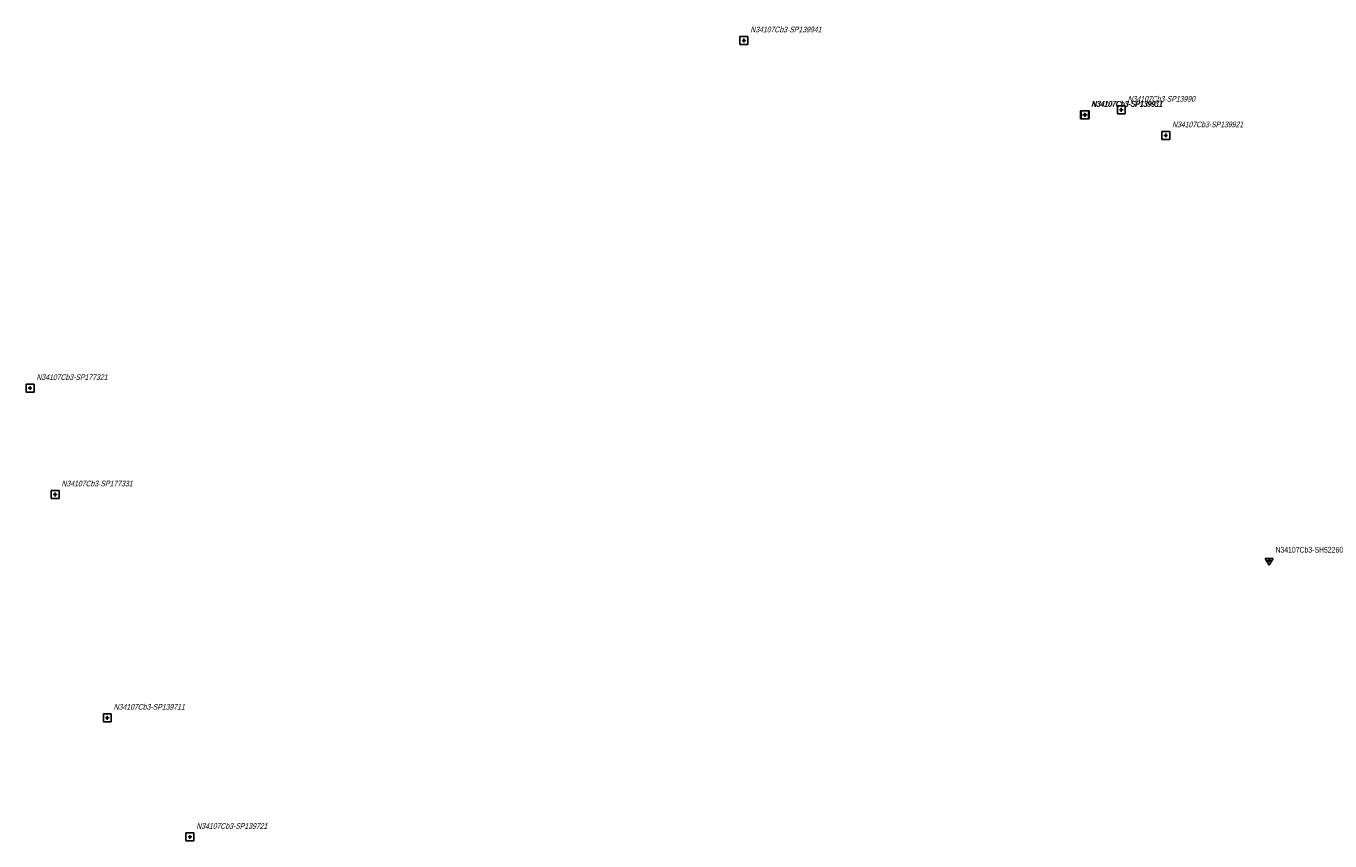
# Model space of a CAD drawing. Header units: metres. Extents: x 8440716 to 8446743, y 5883760 to 5887966.
# Tile 250 of 256: x 8442362 to 8442567, y 5886254 to 5886382. Entities that reach past the tile are written whole.
import ezdxf
from ezdxf.enums import TextEntityAlignment as Align

# ---------------------------------------------------------------- set-up
doc = ezdxf.new("R2010")
doc.units = ezdxf.units.M
doc.header["$MEASUREMENT"] = 0
doc.layers.get('0').update_dxf_attribs({"color": 250, "linetype": 'CONTINUOUS', "lineweight": 5})
for name, color, linetype in [('Szczegółowa osnowa geodezyjna pozioma', 253, 'CONTINUOUS'), ('Szczegółowa osnowa geodezyjna pozioma-Atr103', 253, 'CONTINUOUS'), ('Szczegółowa osnowa geodezyjna wysokościowa', 253, 'CONTINUOUS'), ('Szczegółowa osnowa geodezyjna wysokościowa-Atr103', 253, 'CONTINUOUS')]:
    doc.layers.add(name, color=color, linetype=linetype)
doc.styles.get("Standard").update_dxf_attribs({"font": 'Working1250', "width": 0.75})

# ---------------------------------------------------------------- blocks, each defined once
blk = doc.blocks.new('OSSP')
at = {"color": 0}
for p, q in [((-0.626, 0.625), (-0.626, -0.625)), ((-0.626, 0.625), (-0.626, -0.625)), ((0.624, 0.625), (-0.626, 0.625)), ((0.624, 0.625), (-0.626, 0.625)), ((0.3, 0), (-0.3, 0)), ((0.3, 0), (-0.3, 0)), ((0, -0.3), (0, 0.3)), ((0, -0.3), (0, 0.3)), ((0.624, -0.625), (0.624, 0.625)), ((0.624, -0.625), (0.624, 0.625)), ((-0.626, -0.625), (0.624, -0.625)), ((-0.626, -0.625), (0.624, -0.625))]:
    blk.add_line(p, q, dxfattribs=at)
blk = doc.blocks.new('OSSH')
at = {"color": 0}
for p, q in [((0, -0.721), (-0.624, 0.362)), ((0.626, 0.362), (-0.624, 0.362)), ((-0.25, 0), (0.25, 0)), ((0.626, 0.362), (0, -0.721)), ((0, -0.25), (0, 0.25))]:
    blk.add_line(p, q, dxfattribs=at)

msp = doc.modelspace()

# ---------------------------------------------------------------- block references
at = {"layer": 'Szczegółowa osnowa geodezyjna pozioma', "color": 253, "linetype": 'Continuous', "lineweight": 18}
for p in [(8442475.05, 5886379.9), (8442528.73, 5886368.2), (8442528.83, 5886368.17), (8442534.53, 5886368.98), (8442541.53, 5886364.95), (8442362.52, 5886325.15), (8442366.47, 5886308.4), (8442374.7, 5886273.22), (8442387.72, 5886254.46)]:
    msp.add_blockref('OSSP', p, dxfattribs=at)
at = {"layer": 'Szczegółowa osnowa geodezyjna wysokościowa', "color": 253, "linetype": 'Continuous', "lineweight": 18}
msp.add_blockref('OSSH', (8442557.83, 5886297.97), dxfattribs=at)

# ---------------------------------------------------------------- texts
at = {"layer": 'Szczegółowa osnowa geodezyjna pozioma-Atr103', "color": 253, "oblique": 15, "width": 0.72}
for s, p in [('N34107Cb3-SP139941', (8442476.05, 5886380.9)), ('N34107Cb3-SP139931', (8442529.73, 5886369.2)), ('N34107Cb3-SP139911', (8442529.83, 5886369.17)), ('N34107Cb3-SP13990', (8442535.53, 5886369.98)), ('N34107Cb3-SP139921', (8442542.53, 5886365.95)), ('N34107Cb3-SP177321', (8442363.52, 5886326.15)), ('N34107Cb3-SP177331', (8442367.47, 5886309.4)), ('N34107Cb3-SP139711', (8442375.7, 5886274.22)), ('N34107Cb3-SP139721', (8442388.72, 5886255.46))]:
    msp.add_text(s, height=0.9, dxfattribs=at).set_placement(p, align=Align.BOTTOM_LEFT)
at = {"layer": 'Szczegółowa osnowa geodezyjna wysokościowa-Atr103', "color": 253, "width": 0.72}
msp.add_text('N34107Cb3-SH52260', height=0.9, dxfattribs=at).set_placement((8442558.83, 5886298.97), align=Align.BOTTOM_LEFT)

doc.saveas('drawing.dxf')
